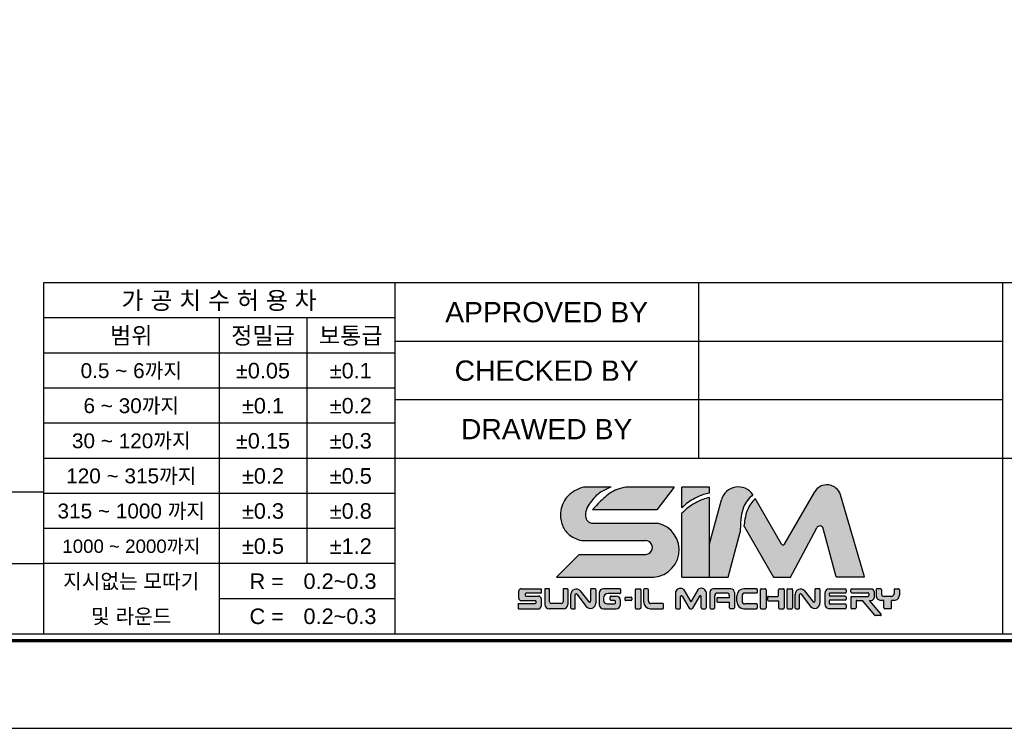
# Model space of a CAD drawing. Header units: millimetres. Extents: x 876 to 1770, y 469 to 1102.
# Tile 3 of 4: x 1352 to 1572, y 469 to 627. Entities that reach past the tile are written whole.
import ezdxf
from ezdxf.enums import TextEntityAlignment as Align

# ---------------------------------------------------------------- set-up
doc = ezdxf.new("R2010")
doc.units = ezdxf.units.MM
doc.layers.add('Z5', color=7, linetype='Continuous')
doc.layers.add('Z7', color=7, linetype='Continuous')
doc.styles.get("Standard").update_dxf_attribs({"font": 'arial.ttf'})

# ---------------------------------------------------------------- blocks, each defined once
blk = doc.blocks.new('란표제')
h = blk.add_hatch(color=150)
h.dxf.hatch_style = 1
edge = h.paths.add_edge_path()
edge.add_spline(control_points=[(207.254885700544, 16.33602195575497), (207.4122922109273, 16.47608683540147), (207.7174809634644, 16.74765264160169), (208.2523540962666, 17.06731062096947), (208.7774405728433, 17.32249890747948), (209.1543874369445, 17.38665720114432), (209.319017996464, 17.41467816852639)], knot_values=[0, 0, 0, 0, 0.6304310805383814, 1.222315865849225, 1.865724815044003, 2.364625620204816, 2.364625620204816, 2.364625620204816, 2.364625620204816], degree=3, periodic=0)
edge.add_line((209.319017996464, 17.41467816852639), (209.319017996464, 17.8749359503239))
edge.add_line((209.319017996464, 17.8749359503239), (207.254885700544, 17.8749359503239))
edge.add_line((207.254885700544, 17.8749359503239), (207.254885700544, 16.33602195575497))
edge = h.paths.add_edge_path()
edge.add_spline(control_points=[(209.319017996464, 17.09505608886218), (209.1507810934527, 17.05636180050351), (208.7718837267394, 16.96921585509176), (208.2430076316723, 16.7021166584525), (207.7228945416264, 16.35351243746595), (207.413543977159, 16.08416408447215), (207.254885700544, 15.9460219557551)], knot_values=[0, 0, 0, 0, 0.5164407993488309, 1.163110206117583, 1.761888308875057, 2.392319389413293, 2.392319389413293, 2.392319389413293, 2.392319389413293], degree=3, periodic=0)
edge.add_line((207.254885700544, 15.9460219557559), (207.254885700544, 11.2074160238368))
edge.add_line((207.254885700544, 11.2074160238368), (209.319017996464, 11.2074160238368))
edge.add_line((209.319017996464, 11.2074160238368), (209.319017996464, 17.09505608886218))
edge = h.paths.add_edge_path()
edge.add_line((205.4485281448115, 15.20675719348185), (200.5646388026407, 15.20675719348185))
edge.add_spline(control_points=[(200.5646388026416, 15.20675719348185), (200.4849448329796, 15.2311278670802), (200.2902893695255, 15.29065413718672), (200.0764048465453, 15.67955931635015), (200.1444277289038, 16.22277553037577), (200.5626230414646, 16.86702953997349), (201.1445093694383, 17.51252125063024), (201.753622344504, 17.7642963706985), (202.0212897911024, 17.8749359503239)], knot_values=[0, 0, 0, 0, 0.2433595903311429, 0.5944147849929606, 1.213183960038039, 1.789398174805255, 2.88702788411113, 3.747486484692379, 3.747486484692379, 3.747486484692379, 3.747486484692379], degree=3, periodic=0)
edge.add_line((202.021289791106, 17.87493595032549), (199.975920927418, 17.87493595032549))
edge.add_spline(control_points=[(199.975920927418, 17.87493595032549), (199.7520550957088, 17.7906646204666), (199.2509278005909, 17.60202188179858), (198.4944564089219, 16.96557093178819), (198.1991549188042, 15.94031959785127), (198.3773366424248, 14.94330619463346), (198.8409946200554, 14.33840604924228), (199.2605940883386, 14.13379854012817), (199.4124566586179, 14.059746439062)], knot_values=[0, 0, 0, 0, 0.550739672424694, 1.232839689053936, 2.19963066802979, 2.850121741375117, 3.513003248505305, 3.888995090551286, 3.888995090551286, 3.888995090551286, 3.888995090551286], degree=3, periodic=0)
edge.add_arc((200.0158996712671, 15.21120487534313), 1.299999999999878, 242.3423855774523, 270.0000000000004)
edge.add_line((200.0158996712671, 13.91120487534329), (204.5640160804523, 13.91120487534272))
edge.add_arc((204.5640160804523, 13.39961279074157), 0.5115920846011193, 270.18688939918, 90, ccw=False)
edge.add_line((204.565684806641, 12.88802342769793), (199.6526393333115, 12.88802342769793))
edge.add_line((199.6526393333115, 12.88802342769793), (197.9720319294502, 11.2074160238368))
edge.add_line((197.9720319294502, 11.2074160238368), (204.7937810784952, 11.2074160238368))
edge.add_arc((205.0304162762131, 13.2219417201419), 2.028376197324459, 263.3004820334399, 78.10426637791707)
edge = h.paths.add_edge_path(flags=17)
edge.add_spline(control_points=[(203.124493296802, 17.8749359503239), (202.8996633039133, 17.82721986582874), (202.2807588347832, 17.69586862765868), (201.4378743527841, 17.06335641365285), (200.9055243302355, 16.48007066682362), (200.6418784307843, 16.19119889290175)], knot_values=[0, 0, 0, 0, 0.6846043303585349, 1.884555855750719, 3.061918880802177, 3.061918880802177, 3.061918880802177, 3.061918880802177], degree=3, periodic=0)
edge.add_line((200.6418784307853, 16.19119889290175), (205.4077128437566, 16.19119889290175))
edge.add_line((205.4077128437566, 16.19119889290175), (206.7038211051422, 17.8749359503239))
edge.add_line((206.7038211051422, 17.8749359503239), (203.124493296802, 17.8749359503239))
h = blk.add_hatch(color=8)
h.dxf.hatch_style = 1
edge = h.paths.add_edge_path()
edge.add_spline(control_points=[(211.586712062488, 14.73767623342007), (211.5979655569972, 15.05995682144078), (211.6173841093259, 15.61607052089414), (211.7789107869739, 16.3460245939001), (212.0883945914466, 16.90037927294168), (212.3712800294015, 17.17334599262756), (212.5211611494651, 17.31797188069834)], knot_values=[0, 0, 0, 0, 0.7435831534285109, 1.283095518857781, 1.707763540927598, 2.186317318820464, 2.186317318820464, 2.186317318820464, 2.186317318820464], degree=3, periodic=0)
edge.add_arc((211.4478182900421, 16.58453128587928), 1.300000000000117, 34.34572044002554, 164.9999999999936)
edge.add_line((210.1921147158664, 16.92099604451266), (209.319017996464, 13.66255472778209))
edge.add_line((209.319017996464, 13.66255472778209), (209.319017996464, 11.2074160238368))
edge.add_line((209.319017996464, 11.2074160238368), (210.6863499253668, 11.2074160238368))
edge.add_line((210.6863499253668, 11.2074160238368), (211.5798839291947, 14.54213032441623))
edge.add_spline(control_points=[(211.5798839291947, 14.5421303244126), (211.5821599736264, 14.60731229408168), (211.5844360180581, 14.67249426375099), (211.586712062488, 14.73767623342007)], knot_values=[2.186317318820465, 2.186317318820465, 2.186317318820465, 2.186317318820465, 2.336708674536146, 2.336708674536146, 2.336708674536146, 2.336708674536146], degree=3, periodic=0)
edge = h.paths.add_edge_path()
edge.add_arc((217.4733307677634, 14.73094655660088), 0.2599999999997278, 14.999999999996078, 152.0936797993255, ccw=False)
edge.add_line((217.7244714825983, 14.79823950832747), (218.681274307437, 11.22740275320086))
edge.add_line((218.681274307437, 11.22740275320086), (220.7932630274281, 11.22740275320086))
edge.add_line((220.7932630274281, 11.22740275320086), (218.9990320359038, 17.29391512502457))
edge.add_arc((218.0017364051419, 16.99895508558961), 1.040000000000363, 16.47610349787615, 150.0000000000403)
edge.add_line((217.101069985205, 17.51895508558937), (214.8678378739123, 13.65088360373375))
edge.add_arc((214.7552545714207, 13.71588360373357), 0.1299999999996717, 210.0000000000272, 330.0000000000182, ccw=False)
edge.add_line((214.642671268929, 13.65088360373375), (212.6921295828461, 17.02932090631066))
edge.add_spline(control_points=[(212.6921295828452, 17.02932090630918), (212.5742457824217, 16.89979221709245), (212.3414632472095, 16.64401477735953), (212.065290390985, 16.12183659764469), (211.9274507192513, 15.54940397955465), (211.8798952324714, 15.13850761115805), (211.8598466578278, 14.96528077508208)], knot_values=[0, 0, 0, 0, 0.523800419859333, 1.034337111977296, 1.752334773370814, 2.275651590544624, 2.275651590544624, 2.275651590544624, 2.275651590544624], degree=3, periodic=0)
edge.add_arc((211.7973139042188, 14.85130860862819), 0.1300000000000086, 30.0000000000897, 61.24788174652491, ccw=False)
edge.add_line((211.9098972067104, 14.91630860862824), (214.0576988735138, 11.19620699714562))
edge.add_line((214.0576988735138, 11.19620699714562), (215.3070704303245, 11.1962069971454))
edge.add_line((215.3070704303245, 11.1962069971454), (217.243565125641, 14.85263365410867))
h = blk.add_hatch(color=150)
h.dxf.hatch_style = 1
h.paths.add_polyline_path([(196.8398843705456, 9.607704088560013, 0.4142135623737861), (196.644884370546, 9.80270408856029), (195.7199446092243, 9.80270408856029, -0.4142135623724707), (195.6549446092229, 9.867704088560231), (195.654944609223, 9.948566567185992, -0.4142135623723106), (195.7199446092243, 10.0135665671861), (196.8398843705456, 10.0135665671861), (196.8398843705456, 10.3463613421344), (195.3763517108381, 10.34636134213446, 0.4142135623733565), (195.1813517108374, 10.15136134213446), (195.1813517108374, 9.651637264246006, 0.4142135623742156), (195.3763517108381, 9.45663726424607), (196.4043549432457, 9.456637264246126, -0.4142135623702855), (196.4693549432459, 9.391637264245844), (196.4693549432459, 9.314484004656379, -0.4142135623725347), (196.4043549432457, 9.249484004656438), (195.1625882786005, 9.249484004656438), (195.1625882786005, 8.845717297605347), (196.644884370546, 8.845717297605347, 0.4142135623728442), (196.8398843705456, 9.04071729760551)])
h.paths.add_polyline_path([(204.2241152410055, 10.26798301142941, 0.4142135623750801), (204.1591152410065, 10.33298301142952), (203.8636730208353, 10.33298301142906, 0.4142135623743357), (203.7986730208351, 10.26798301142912), (203.7986730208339, 8.929340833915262, 0.4142135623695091), (203.8636730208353, 8.864340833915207), (204.1591152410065, 8.864340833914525, 0.4142135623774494), (204.2241152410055, 8.929340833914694)])
h.paths.add_polyline_path([(207.1653805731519, 9.763626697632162, -0.7673269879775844), (207.2866722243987, 9.796126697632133), (207.8058751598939, 8.896840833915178, 0.2679491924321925), (207.8621668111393, 8.864340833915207), (207.9913022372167, 8.864340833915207, 0.2679491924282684), (208.0475938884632, 8.896840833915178), (208.5667968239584, 9.796126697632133, -0.7673269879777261), (208.6880884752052, 9.763626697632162), (208.6880884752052, 8.929340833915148, 0.4142135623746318), (208.7530884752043, 8.864340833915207), (208.9903602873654, 8.864340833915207, 0.4142135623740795), (209.0553602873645, 8.929340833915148), (209.0553602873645, 10.10884705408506, 0.5572135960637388), (208.4489020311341, 10.2713470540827), (207.9267345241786, 9.366926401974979), (207.4045670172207, 10.27134705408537, 0.5198906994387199), (206.7981087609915, 10.10884705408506), (206.7981087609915, 8.929340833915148, 0.4142135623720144), (206.8631087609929, 8.864340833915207), (207.1003805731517, 8.864340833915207, 0.414213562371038), (207.1653805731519, 8.929340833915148)])
h = blk.add_hatch(color=251)
h.dxf.hatch_style = 1
h.paths.add_polyline_path([(203.5669230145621, 9.653807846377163, 0.4142135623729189), (203.5019230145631, 9.718807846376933), (203.0985386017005, 9.718807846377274, 0.4142135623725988), (203.0335386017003, 9.653807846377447), (203.0335386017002, 9.535083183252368, 0.4142135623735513), (203.0985386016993, 9.470083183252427), (203.5019230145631, 9.470083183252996, 0.4142135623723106), (203.5669230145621, 9.535083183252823)])
h.paths.add_polyline_path([(198.8155383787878, 9.170717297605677), (198.8155383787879, 10.28136134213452, 0.4142135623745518), (198.7505383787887, 10.34636134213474), (198.5312483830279, 10.34636134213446, 0.4142135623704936), (198.4662483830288, 10.28136134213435), (198.4662483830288, 9.374979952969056, -0.4142135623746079), (198.3362483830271, 9.244979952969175), (197.6035467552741, 9.244979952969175, -0.4142135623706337), (197.4735467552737, 9.374979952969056), (197.4735467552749, 10.28136134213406, 0.4142135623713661), (197.4085467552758, 10.34636134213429), (197.173220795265, 10.3463613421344, 0.4142135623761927), (197.1082207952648, 10.28136134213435), (197.1082207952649, 9.170717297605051, 0.4142135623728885), (197.4332207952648, 8.845717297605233), (198.490538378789, 8.845717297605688, 0.4142135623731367)])
h.paths.add_polyline_path([(200.8836941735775, 9.265258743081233), (200.8836941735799, 10.28136134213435, 0.4142135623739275), (200.8186941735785, 10.3463613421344), (200.5662103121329, 10.34636134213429, 0.4142135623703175), (200.5012103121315, 10.28136134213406), (200.5012103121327, 9.419089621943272, -0.7053166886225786), (200.385850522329, 9.377993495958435), (199.7365529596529, 10.17365216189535, 0.7053166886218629), (199.0443942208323, 9.927075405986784), (199.0443942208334, 8.91071729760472, 0.4142135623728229), (199.1093942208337, 8.845717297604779), (199.3056264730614, 8.84571729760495, 0.4142135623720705), (199.3706264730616, 8.910717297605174), (199.3706264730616, 9.904828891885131, -0.7182104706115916), (199.4873633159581, 9.944177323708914), (200.1832731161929, 9.02916815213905, 0.7182104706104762)])
h.paths.add_polyline_path([(202.7217367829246, 9.170717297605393), (202.7217367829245, 9.475145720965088, 0.414213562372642), (202.3967367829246, 9.80014572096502), (202.0179389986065, 9.800145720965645, 0.414213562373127), (201.9529389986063, 9.735145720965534), (201.9529389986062, 9.538394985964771, 0.4142135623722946), (202.0179389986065, 9.47339498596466), (202.273324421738, 9.473394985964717, -0.4142135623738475), (202.3383244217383, 9.40839498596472), (202.3383244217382, 9.281672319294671, -0.414213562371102), (202.273324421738, 9.21667231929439), (201.7241999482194, 9.21667231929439, -0.4142135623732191), (201.4641999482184, 9.476672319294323), (201.4641999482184, 9.652153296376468, -0.4142135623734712), (201.7891999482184, 9.977153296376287), (202.6567367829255, 9.97715329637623, 0.4142135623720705), (202.7217367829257, 10.04215329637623), (202.7217367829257, 10.2813613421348, 0.4142135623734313), (202.6567367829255, 10.3463613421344), (201.4565649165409, 10.3463613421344, 0.4142135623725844), (201.1315649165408, 10.02136134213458), (201.1315649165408, 9.170717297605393, 0.4142135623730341), (201.4565649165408, 8.845717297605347), (202.3967367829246, 8.845717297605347, 0.4142135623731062)])
h.paths.add_polyline_path([(205.9125890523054, 9.174990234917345, 0.4142135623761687), (205.8475890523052, 9.23999023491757), (204.9759224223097, 9.23999023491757, -0.4142135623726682), (204.7809224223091, 9.434990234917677), (204.7809224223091, 10.26798301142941, 0.4142135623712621), (204.7159224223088, 10.33298301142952), (204.4844112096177, 10.33298301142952, 0.4142135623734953), (204.4194112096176, 10.26798301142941), (204.4194112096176, 9.38434083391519, 0.4142135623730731), (204.9394112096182, 8.864340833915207), (205.8475890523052, 8.864340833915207, 0.4142135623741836), (205.9125890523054, 8.929340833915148)])
h.paths.add_polyline_path([(209.694731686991, 9.823725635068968, -0.4142135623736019), (209.8897316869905, 10.01872563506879), (210.5938065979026, 10.0187256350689, -0.4142135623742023), (210.7888065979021, 9.823725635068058), (210.7888065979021, 9.69676070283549), (209.9214226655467, 9.696760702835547, 0.4142135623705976), (209.8564226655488, 9.631760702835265), (209.8564226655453, 9.40577132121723, 0.41421356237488), (209.9214226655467, 9.340771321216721), (210.7888065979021, 9.34077132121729), (210.7888065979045, 8.929340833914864, 0.4142135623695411), (210.8538065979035, 8.864340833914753), (211.0838216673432, 8.86434083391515, 0.4142135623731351), (211.1488216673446, 8.929340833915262), (211.1488216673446, 10.07298301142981, 0.4142135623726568), (210.8888216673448, 10.33298301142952), (209.5973415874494, 10.33298301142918, 0.4142135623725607), (209.337341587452, 10.07298301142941), (209.337341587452, 8.929340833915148, 0.4142135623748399), (209.4023415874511, 8.864340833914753), (209.6297316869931, 8.864340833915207, 0.4142135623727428), (209.694731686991, 8.929340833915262)])
h.paths.add_polyline_path([(212.8488973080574, 9.150598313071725, 0.4142135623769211), (212.7838973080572, 9.21559831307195), (211.9150975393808, 9.215598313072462, -0.4142135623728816), (211.7200975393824, 9.410598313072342), (211.7200975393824, 9.825681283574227, -0.4142135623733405), (211.9150975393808, 10.02068128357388), (212.7838973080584, 10.02068128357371, 0.4142135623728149), (212.8488973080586, 10.08568128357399), (212.8488973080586, 10.26798301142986, 0.4142135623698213), (212.7838973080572, 10.33298301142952), (211.8480273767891, 10.33298301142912, 0.414213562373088), (211.3280273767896, 9.812983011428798), (211.3280273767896, 9.384340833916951, 0.4142135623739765), (211.8480273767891, 8.864340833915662), (212.7838973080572, 8.864340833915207, 0.4142135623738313), (212.8488973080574, 8.929340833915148)])
h.paths.add_polyline_path([(213.492579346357, 10.26798301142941, 0.41421356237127), (213.4275793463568, 10.33298301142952), (213.1321371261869, 10.33298301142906, 0.414213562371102), (213.0671371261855, 10.26798301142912), (213.0671371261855, 8.929340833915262, 0.4142135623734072), (213.1321371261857, 8.864340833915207), (213.4275793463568, 8.864340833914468, 0.4142135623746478), (213.492579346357, 8.929340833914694)])
h.paths.add_polyline_path([(214.8456035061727, 10.26798301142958, 0.4142135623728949), (214.7806035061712, 10.33298301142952), (214.4851612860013, 10.33298301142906, 0.4142135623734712), (214.4201612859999, 10.26798301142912), (214.4201612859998, 9.839948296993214, -0.4142135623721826), (214.3551612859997, 9.774948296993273), (213.676330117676, 9.774948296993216, 0.4142135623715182), (213.6113301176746, 9.709948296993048), (213.6113301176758, 9.520356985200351, 0.4142135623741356), (213.676330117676, 9.455356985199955), (214.3551612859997, 9.45535698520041, -0.4142135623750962), (214.4201612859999, 9.390356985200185), (214.4201612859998, 8.929340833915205, 0.4142135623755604), (214.4851612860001, 8.864340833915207), (214.7806035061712, 8.864340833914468, 0.414213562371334), (214.8456035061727, 8.929340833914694)])
h.paths.add_polyline_path([(215.4624624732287, 10.26798301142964, 0.4142135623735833), (215.3974624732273, 10.33298301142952), (215.1020202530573, 10.33298301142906, 0.414213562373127), (215.0370202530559, 10.26798301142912), (215.0370202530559, 8.929340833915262, 0.4142135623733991), (215.1020202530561, 8.864340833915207), (215.3974624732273, 8.864340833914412, 0.4142135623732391), (215.4624624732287, 8.929340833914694)])
h.paths.add_polyline_path([(216.339469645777, 10.17365216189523, 0.7053166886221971), (215.6473109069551, 9.927075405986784), (215.6473109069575, 8.91071729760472, 0.4142135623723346), (215.7123109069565, 8.845717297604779), (215.9085431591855, 8.84571729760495, 0.4142135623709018), (215.9735431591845, 8.910717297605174), (215.9735431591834, 9.904828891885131, -0.7182104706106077), (216.0902800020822, 9.944177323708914), (216.7861898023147, 9.02916815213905, 0.7182104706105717), (217.4866108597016, 9.265258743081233), (217.4866108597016, 10.28136134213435, 0.4142135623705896), (217.4216108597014, 10.3463613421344), (217.1691269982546, 10.34636134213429, 0.4142135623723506), (217.1041269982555, 10.28136134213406), (217.1041269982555, 9.419089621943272, -0.7053166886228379), (216.9887672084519, 9.377993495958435)])
h.paths.add_polyline_path([(219.420415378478, 10.26798301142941, 0.4142135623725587), (219.3554153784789, 10.33298301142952), (218.1709172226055, 10.33298301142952, 0.4142135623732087), (217.8459172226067, 10.00798301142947), (217.8459172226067, 9.189340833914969, 0.4142135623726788), (218.1709172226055, 8.864340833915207), (219.3554153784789, 8.864340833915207, 0.4142135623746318), (219.420415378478, 8.929340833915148), (219.420415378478, 9.143462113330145, 0.4142135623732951), (219.3554153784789, 9.208462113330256), (218.2404718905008, 9.208462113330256, -0.4142135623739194), (218.1754718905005, 9.273462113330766), (218.1754718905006, 9.438182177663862, -0.4142135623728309), (218.240471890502, 9.503182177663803), (219.3554153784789, 9.50318217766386, 0.414213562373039), (219.420415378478, 9.568182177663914), (219.420415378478, 9.728365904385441, 0.4142135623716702), (219.3554153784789, 9.793365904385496), (218.240471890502, 9.793365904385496, -0.4142135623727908), (218.1754718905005, 9.858365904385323), (218.1754718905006, 9.955071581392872, -0.4142135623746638), (218.2404718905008, 10.02007158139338), (219.3554153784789, 10.02007158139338, 0.4142135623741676), (219.420415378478, 10.08507158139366)])
h.paths.add_polyline_path([(221.4898233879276, 10.13798301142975, 0.4142135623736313), (221.2948233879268, 10.3329830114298), (219.8352710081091, 10.33298301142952, 0.4142135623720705), (219.7702710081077, 10.26798301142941), (219.7702710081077, 10.10677544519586, 0.414213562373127), (219.8352710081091, 10.04177544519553), (221.0336939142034, 10.0417754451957, -0.4142135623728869), (221.0986939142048, 9.976775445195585), (221.0986939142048, 9.837352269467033, -0.4142135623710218), (221.0336939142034, 9.772352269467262), (219.8352710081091, 9.772352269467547, 0.4142135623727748), (219.7702710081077, 9.707352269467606), (219.7702710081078, 8.929340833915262, 0.4142135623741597), (219.8352710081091, 8.864340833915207), (220.0926108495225, 8.864340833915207, 0.4142135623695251), (220.1576108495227, 8.929340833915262), (220.1576108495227, 9.414242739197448, -0.4142135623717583), (220.2226108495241, 9.479242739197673), (220.6306965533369, 9.479242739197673), (221.5531320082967, 8.379926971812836, 0.2216946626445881), (221.6029248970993, 8.356708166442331), (221.9552971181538, 8.35670816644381, 0.637070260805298), (222.0050900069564, 8.46348936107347), (221.1527717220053, 9.479242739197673), (221.2948233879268, 9.479242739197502, 0.414213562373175), (221.4898233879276, 9.674242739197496)])
h.paths.add_polyline_path([(223.366210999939, 9.869242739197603), (223.366210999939, 10.26798301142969, 0.4142135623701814), (223.3012109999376, 10.33298301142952), (223.0343925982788, 10.33298301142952, 0.4142135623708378), (222.9693925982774, 10.26798301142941), (222.9693925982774, 9.96735226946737, -0.4142135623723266), (222.7743925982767, 9.772352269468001), (222.2290342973, 9.772352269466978, -0.4142135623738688), (222.034034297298, 9.967352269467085), (222.034034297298, 10.26798301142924, 0.4142135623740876), (221.969034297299, 10.33298301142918), (221.7022158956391, 10.33298301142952, 0.4142135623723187), (221.63721589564, 10.26798301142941), (221.63721589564, 9.869242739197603, 0.4142135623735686), (222.0272158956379, 9.479242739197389), (222.9762109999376, 9.479242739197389, 0.4142135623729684)])
h.paths.add_polyline_path([(222.7748939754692, 9.479242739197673), (222.2133923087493, 9.479242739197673), (222.2133923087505, 8.929340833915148, 0.4142135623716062), (222.2783923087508, 8.864340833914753), (222.7098939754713, 8.864340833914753, 0.4142135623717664), (222.7748939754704, 8.929340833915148)])
for p, q in [((202.0212897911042, 17.87493595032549), (199.975920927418, 17.87493595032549)), ((206.7038211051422, 17.8749359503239), (203.124493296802, 17.8749359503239)), ((206.7038211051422, 17.8749359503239), (205.4077128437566, 16.19119889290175)), ((209.319017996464, 17.8749359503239), (207.254885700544, 17.8749359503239)), ((207.254885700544, 16.33602195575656), (207.254885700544, 17.8749359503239)), ((209.319017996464, 17.41467816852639), (209.319017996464, 17.8749359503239)), ((214.8678378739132, 13.65088360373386), (217.101069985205, 17.51895508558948)), ((209.319017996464, 11.2074160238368), (209.319017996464, 17.09505608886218)), ((209.319017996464, 13.66255472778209), (210.1921147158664, 16.92099604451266)), ((214.6426712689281, 13.65088360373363), (212.692129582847, 17.02932090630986)), ((220.7932630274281, 11.22740275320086), (218.9990320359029, 17.29391512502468)), ((205.4077128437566, 16.19119889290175), (200.6418784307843, 16.19119889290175)), ((207.254885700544, 11.2074160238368), (207.254885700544, 15.94602195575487)), ((200.5646388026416, 15.20675719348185), (205.4485281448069, 15.20675719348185)), ((211.9098972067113, 14.91630860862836), (214.0576988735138, 11.19620699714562)), ((215.2814177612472, 11.14777045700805), (217.2435651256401, 14.8526336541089)), ((218.681274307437, 11.22740275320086), (217.7244714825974, 14.79823950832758)), ((200.0158996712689, 13.91120487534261), (204.5640160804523, 13.91120487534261)), ((210.6863499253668, 11.2074160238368), (211.5798839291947, 14.54213032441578)), ((199.6526393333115, 12.88802342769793), (197.9720319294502, 11.20741602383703)), ((199.6526393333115, 12.88802342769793), (204.5623473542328, 12.88802342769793)), ((197.9720319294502, 11.2074160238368), (204.7937810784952, 11.2074160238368)), ((207.254885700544, 11.2074160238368), (209.319017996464, 11.2074160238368)), ((209.319017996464, 11.2074160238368), (210.6863499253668, 11.2074160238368)), ((214.0576988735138, 11.19620699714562), (215.2814177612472, 11.1962069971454)), ((218.681274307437, 11.22740275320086), (220.7932630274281, 11.22740275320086)), ((195.3763517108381, 10.3463613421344), (196.8398843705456, 10.3463613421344)), ((196.8398843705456, 10.32175464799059), (196.8398843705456, 10.0135665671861)), ((197.1082207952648, 10.28136134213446), (197.1082207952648, 9.170717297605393)), ((197.4085467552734, 10.3463613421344), (197.173220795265, 10.3463613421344)), ((197.4735467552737, 9.37497995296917), (197.4735467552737, 10.28136134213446)), ((198.4662483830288, 10.28136134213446), (198.4662483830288, 9.37497995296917)), ((198.7505383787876, 10.3463613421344), (198.5312483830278, 10.3463613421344)), ((198.8155383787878, 10.28136134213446), (198.8155383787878, 9.170717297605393)), ((200.5012103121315, 10.28136134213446), (200.5012103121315, 9.419089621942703)), ((200.8186941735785, 10.3463613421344), (200.5662103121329, 10.3463613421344)), ((200.8836941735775, 10.28136134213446), (200.8836941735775, 9.265258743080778)), ((202.6567367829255, 10.3463613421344), (201.4565649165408, 10.3463613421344)), ((202.7217367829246, 10.28136134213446), (202.7217367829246, 10.04215329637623)), ((202.7217367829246, 10.28136134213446), (202.7217367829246, 10.04215329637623)), ((203.7986730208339, 10.26798301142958), (203.7986730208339, 8.929340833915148)), ((203.8636730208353, 10.33298301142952), (204.1591152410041, 10.33298301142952)), ((204.2241152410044, 10.26798301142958), (204.2241152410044, 8.929340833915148)), ((204.4194112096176, 10.26798301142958), (204.4194112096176, 9.38434083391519)), ((204.7159224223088, 10.33298301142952), (204.4844112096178, 10.33298301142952)), ((204.7809224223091, 9.434990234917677), (204.7809224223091, 10.26798301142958)), ((207.4045670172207, 10.27134705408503), (207.9267345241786, 9.366926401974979)), ((208.4489020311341, 10.27134705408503), (207.9267345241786, 9.366926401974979)), ((210.8888216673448, 10.33298301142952), (209.5973415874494, 10.33298301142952)), ((212.7838973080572, 10.33298301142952), (211.8480273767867, 10.33298301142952)), ((212.8488973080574, 10.08568128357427), (212.8488973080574, 10.26798301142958)), ((213.0671371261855, 10.26798301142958), (213.0671371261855, 8.929340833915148)), ((213.1321371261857, 10.33298301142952), (213.4275793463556, 10.33298301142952)), ((213.492579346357, 10.26798301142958), (213.492579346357, 8.929340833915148)), ((214.4201612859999, 9.839948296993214), (214.4201612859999, 10.26798301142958)), ((214.4851612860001, 10.33298301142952), (214.7806035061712, 10.33298301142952)), ((214.8456035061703, 10.26798301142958), (214.8456035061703, 8.929340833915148)), ((215.0370202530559, 10.26798301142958), (215.0370202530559, 8.929340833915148)), ((215.1020202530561, 10.33298301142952), (215.3974624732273, 10.33298301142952)), ((215.4624624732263, 10.26798301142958), (215.4624624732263, 8.929340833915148)), ((217.1041269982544, 10.28136134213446), (217.1041269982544, 9.419089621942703)), ((217.4216108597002, 10.3463613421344), (217.1691269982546, 10.3463613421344)), ((217.4866108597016, 10.28136134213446), (217.4866108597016, 9.265258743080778)), ((218.1709172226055, 10.33298301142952), (219.3554153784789, 10.33298301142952)), ((219.420415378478, 10.26798301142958), (219.420415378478, 10.08507158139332)), ((219.7702710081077, 10.10677544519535), (219.7702710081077, 10.26798301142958)), ((219.835271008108, 10.33298301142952), (221.2948233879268, 10.33298301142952)), ((221.63721589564, 10.26798301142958), (221.63721589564, 9.869242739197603)), ((221.969034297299, 10.33298301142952), (221.7022158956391, 10.33298301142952)), ((222.034034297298, 10.26798301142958), (222.034034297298, 9.967352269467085)), ((222.9693925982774, 10.26798301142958), (222.9693925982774, 9.967352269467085)), ((223.0343925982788, 10.33298301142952), (223.3012109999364, 10.33298301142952)), ((223.3662109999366, 10.26798301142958), (223.3662109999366, 9.869242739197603)), ((195.1813517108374, 9.651637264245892), (195.1813517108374, 10.15136134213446)), ((195.6549446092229, 9.948566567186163), (195.6549446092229, 9.867704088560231)), ((196.8398843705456, 10.0135665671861), (195.7199446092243, 10.0135665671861)), ((195.7199446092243, 9.80270408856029), (196.644884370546, 9.80270408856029)), ((196.8398843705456, 9.607704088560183), (196.8398843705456, 9.04071729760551)), ((199.0443942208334, 8.910717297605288), (199.0443942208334, 9.92707540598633)), ((199.3706264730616, 8.910717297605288), (199.3706264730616, 9.904828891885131)), ((199.4873633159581, 9.944177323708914), (200.1832731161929, 9.029168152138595)), ((199.7365529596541, 10.17365216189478), (200.3858505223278, 9.377993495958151)), ((201.1315649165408, 10.02136134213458), (201.1315649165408, 9.170717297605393)), ((201.4641999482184, 9.652153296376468), (201.4641999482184, 9.476672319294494)), ((202.6567367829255, 9.977153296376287), (201.7891999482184, 9.977153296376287)), ((201.9529389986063, 9.538394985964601), (201.9529389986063, 9.735145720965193)), ((202.0179389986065, 9.800145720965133), (202.3967367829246, 9.800145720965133)), ((203.0335386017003, 9.653807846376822), (203.0335386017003, 9.535083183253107)), ((203.0985386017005, 9.718807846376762), (203.5019230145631, 9.718807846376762)), ((203.5669230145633, 9.653807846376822), (203.5669230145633, 9.535083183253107)), ((206.7981087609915, 10.10884705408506), (206.7981087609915, 8.929340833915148)), ((207.1653805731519, 8.929340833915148), (207.1653805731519, 9.763626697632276)), ((207.2866722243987, 9.796126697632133), (207.8058751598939, 8.896840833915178)), ((208.5667968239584, 9.796126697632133), (208.0475938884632, 8.896840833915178)), ((208.6880884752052, 8.929340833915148), (208.6880884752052, 9.763626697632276)), ((209.0553602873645, 10.10884705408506), (209.0553602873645, 8.929340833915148)), ((209.3373415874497, 10.07298301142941), (209.3373415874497, 8.929340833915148)), ((209.694731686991, 8.929340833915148), (209.694731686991, 9.823725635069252)), ((209.8564226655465, 9.63176070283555), (209.8564226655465, 9.40577132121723)), ((210.5938065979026, 10.01872563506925), (209.8897316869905, 10.01872563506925)), ((209.9214226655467, 9.69676070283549), (210.7888065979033, 9.69676070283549)), ((210.7888065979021, 9.69676070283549), (210.7888065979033, 9.823725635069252)), ((211.1488216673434, 10.07298301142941), (211.1488216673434, 8.929340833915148)), ((211.3280273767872, 9.38434083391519), (211.3280273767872, 9.812983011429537)), ((211.7200975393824, 9.82568128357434), (211.7200975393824, 9.410598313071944)), ((212.7838973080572, 10.02068128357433), (211.9150975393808, 10.02068128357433)), ((213.6113301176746, 9.709948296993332), (213.6113301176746, 9.520356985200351)), ((213.676330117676, 9.774948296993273), (214.3551612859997, 9.774948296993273)), ((215.6473109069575, 8.910717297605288), (215.6473109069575, 9.92707540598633)), ((215.9735431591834, 8.910717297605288), (215.9735431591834, 9.904828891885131)), ((216.0902800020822, 9.944177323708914), (216.7861898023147, 9.029168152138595)), ((216.339469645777, 10.17365216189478), (216.9887672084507, 9.377993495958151)), ((217.8459172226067, 10.00798301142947), (217.8459172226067, 9.189340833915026)), ((218.1754718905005, 9.955071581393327), (218.1754718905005, 9.858365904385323)), ((219.3554153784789, 10.02007158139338), (218.2404718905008, 10.02007158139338)), ((219.3554153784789, 9.793365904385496), (218.240471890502, 9.793365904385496)), ((219.3554153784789, 9.503182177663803), (218.240471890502, 9.503182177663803)), ((219.420415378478, 9.728365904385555), (219.420415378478, 9.568182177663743)), ((219.7702710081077, 9.707352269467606), (219.7702710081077, 8.929340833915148)), ((219.835271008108, 10.04177544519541), (221.0336939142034, 10.04177544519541)), ((219.835271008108, 9.772352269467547), (221.0336939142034, 9.772352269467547)), ((220.2226108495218, 9.479242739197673), (220.6306965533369, 9.479242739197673)), ((221.5531320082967, 8.379926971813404), (220.6306965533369, 9.479242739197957)), ((221.0986939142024, 9.976775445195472), (221.0986939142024, 9.837352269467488)), ((221.1527717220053, 9.479242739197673), (221.2948233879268, 9.479242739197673)), ((222.0050900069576, 8.463489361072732), (221.1527717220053, 9.479242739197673)), ((221.4898233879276, 10.13798301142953), (221.4898233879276, 9.67424273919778)), ((222.2133923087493, 9.479242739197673), (222.0272158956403, 9.479242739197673)), ((222.2133923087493, 8.929340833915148), (222.2133923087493, 9.479242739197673)), ((222.7743925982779, 9.772352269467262), (222.2290342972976, 9.772352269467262)), ((222.9762109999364, 9.479242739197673), (222.7748939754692, 9.479242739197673)), ((222.7748939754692, 8.929340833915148), (222.7748939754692, 9.479242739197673)), ((195.1625882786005, 8.845717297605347), (195.1625882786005, 9.249484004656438)), ((195.1625882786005, 9.249484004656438), (196.4043549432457, 9.249484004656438)), ((195.1625882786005, 8.845717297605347), (196.644884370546, 8.845717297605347)), ((196.4043549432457, 9.45663726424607), (195.3763517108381, 9.45663726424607)), ((196.4693549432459, 9.314484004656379), (196.4693549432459, 9.391637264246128)), ((198.490538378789, 8.845717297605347), (197.4332207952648, 8.845717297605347)), ((198.3362483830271, 9.244979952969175), (197.6035467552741, 9.244979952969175)), ((199.1093942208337, 8.845717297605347), (199.3056264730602, 8.845717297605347)), ((201.4565649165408, 8.845717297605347), (202.3967367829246, 8.845717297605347)), ((201.7241999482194, 9.21667231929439), (202.273324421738, 9.21667231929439)), ((202.273324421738, 9.47339498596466), (202.0179389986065, 9.47339498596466)), ((202.3383244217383, 9.28167231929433), (202.3383244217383, 9.40839498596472)), ((202.7217367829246, 9.170717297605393), (202.7217367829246, 9.475145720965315)), ((203.5019230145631, 9.470083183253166), (203.0985386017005, 9.470083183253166)), ((203.8636730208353, 8.864340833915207), (204.1591152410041, 8.864340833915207)), ((204.9394112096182, 8.864340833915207), (205.8475890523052, 8.864340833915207)), ((205.8475890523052, 9.23999023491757), (204.9759224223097, 9.23999023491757)), ((205.9125890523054, 8.929340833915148), (205.9125890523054, 9.17499023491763)), ((206.8631087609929, 8.864340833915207), (207.1003805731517, 8.864340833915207)), ((207.8621668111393, 8.864340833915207), (207.9913022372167, 8.864340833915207)), ((208.7530884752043, 8.864340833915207), (208.9903602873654, 8.864340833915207)), ((209.4023415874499, 8.864340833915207), (209.6297316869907, 8.864340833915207)), ((209.9214226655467, 9.34077132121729), (210.7888065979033, 9.34077132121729)), ((210.7888065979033, 8.929340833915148), (210.7888065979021, 9.34077132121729)), ((211.0838216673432, 8.864340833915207), (210.8538065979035, 8.864340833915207)), ((211.8480273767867, 8.864340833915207), (212.783897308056, 8.864340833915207)), ((212.783897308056, 9.21559831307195), (211.9150975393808, 9.21559831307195)), ((212.8488973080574, 8.929340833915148), (212.8488973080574, 9.15059831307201)), ((213.1321371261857, 8.864340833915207), (213.4275793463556, 8.864340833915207)), ((213.676330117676, 9.45535698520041), (214.3551612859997, 9.45535698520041)), ((214.4201612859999, 9.39035698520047), (214.4201612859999, 8.929340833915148)), ((214.4851612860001, 8.864340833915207), (214.7806035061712, 8.864340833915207)), ((215.1020202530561, 8.864340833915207), (215.3974624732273, 8.864340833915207)), ((215.7123109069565, 8.845717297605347), (215.9085431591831, 8.845717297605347)), ((219.3554153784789, 8.864340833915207), (218.1709172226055, 8.864340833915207)), ((218.1754718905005, 9.438182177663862), (218.1754718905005, 9.273462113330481)), ((219.3554153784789, 9.208462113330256), (218.2404718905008, 9.208462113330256)), ((219.420415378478, 9.143462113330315), (219.420415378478, 8.929340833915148)), ((220.0926108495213, 8.864340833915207), (219.835271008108, 8.864340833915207)), ((220.1576108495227, 9.414242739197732), (220.1576108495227, 8.929340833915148)), ((222.709893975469, 8.864340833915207), (222.2783923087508, 8.864340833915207)), ((221.9552971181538, 8.356708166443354), (221.6029248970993, 8.356708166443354))]:
    blk.add_line(p, q)
for centre, radius, start, end in [((211.4478182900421, 16.58453128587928), 1.3, 34.3457204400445, 165.0000000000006), ((218.0017364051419, 16.99895508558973), 1.04, 16.47610349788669, 149.9999999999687), ((205.0304162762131, 13.2219417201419), 2.028376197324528, 263.3004820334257, 78.10426637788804), ((211.7973139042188, 14.8513086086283), 0.13, 30.00000000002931, 61.24788175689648), ((217.4733307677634, 14.73094655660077), 0.26, 14.99999999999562, 152.0936797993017), ((200.0158996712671, 15.21120487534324), 1.3, 242.342385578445, 270), ((204.5640160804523, 13.39961279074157), 0.5115920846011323, 269.813110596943, 90), ((214.7552545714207, 13.71588360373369), 0.13, 210.0000000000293, 329.9999999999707), ((195.3763517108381, 10.15136134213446), 0.195, 90, 180), ((197.173220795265, 10.28136134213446), 0.065, 90, 180), ((197.4085467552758, 10.28136134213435), 0.065, 0, 90.00000000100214), ((198.5312483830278, 10.28136134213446), 0.065, 90, 180), ((198.7505383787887, 10.2813613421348), 0.065, 0, 90.00000000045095), ((199.4343942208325, 9.927075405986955), 0.39, 39.21617813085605, 180), ((200.5662103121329, 10.28136134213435), 0.065, 90.00000000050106, 180), ((200.8186941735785, 10.28136134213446), 0.065, 0, 90.00000000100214), ((201.4565649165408, 10.02136134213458), 0.325, 90, 180), ((202.6567367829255, 10.28136134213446), 0.065, 0, 90.00000000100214), ((203.8636730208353, 10.26798301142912), 0.065, 90.00000000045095, 180), ((204.1591152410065, 10.26798301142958), 0.065, 0, 90.00000000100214), ((204.4844112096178, 10.26798301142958), 0.065, 90, 180), ((204.7159224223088, 10.26798301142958), 0.065, 0, 90), ((207.1583587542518, 9.977292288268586), 0.3835188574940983, 50.0609962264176, 159.9390037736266), ((208.7018605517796, 10.0024845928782), 0.3691544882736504, 16.74570727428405, 133.254292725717), ((209.5973415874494, 10.0729830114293), 0.26, 90.00000000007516, 180), ((210.8888216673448, 10.07298301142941), 0.26, 0, 90.00000000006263), ((211.8480273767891, 9.812983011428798), 0.52, 90.00000000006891, 180), ((212.7838973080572, 10.26798301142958), 0.065, 0, 90.00000000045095), ((213.1321371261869, 10.26798301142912), 0.065, 90.00000000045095, 180), ((213.4275793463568, 10.26798301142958), 0.065, 0, 90.00000000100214), ((214.4851612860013, 10.26798301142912), 0.065, 90.00000000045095, 180), ((214.7806035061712, 10.26798301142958), 0.065, 0, 90.00000000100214), ((215.1020202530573, 10.26798301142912), 0.065, 90.00000000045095, 180), ((215.3974624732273, 10.26798301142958), 0.065, 0, 90.00000000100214), ((216.0373109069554, 9.927075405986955), 0.39, 39.21617813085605, 180), ((217.1691269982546, 10.28136134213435), 0.065, 90.00000000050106, 180), ((217.4216108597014, 10.28136134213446), 0.065, 0, 90.00000000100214), ((218.1709172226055, 10.00798301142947), 0.325, 90, 180), ((219.3554153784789, 10.26798301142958), 0.065, 0, 90), ((219.8352710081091, 10.26798301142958), 0.065, 90.00000000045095, 180), ((221.2948233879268, 10.1379830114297), 0.195, 0, 90), ((221.7022158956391, 10.26798301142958), 0.065, 90, 180), ((221.969034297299, 10.26798301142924), 0.065, 0, 90.00000000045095), ((223.0343925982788, 10.26798301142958), 0.065, 90.00000000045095, 180), ((223.3012109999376, 10.26798301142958), 0.065, 0, 90.00000000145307), ((195.3763517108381, 9.651637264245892), 0.195, 180, 270), ((195.7199446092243, 9.948566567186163), 0.065, 90, 180), ((195.7199446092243, 9.867704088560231), 0.065, 180, 270), ((196.644884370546, 9.607704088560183), 0.195, 0, 90), ((199.4356264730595, 9.904828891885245), 0.065, 37.25478689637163, 180), ((201.7891999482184, 9.652153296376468), 0.325, 90, 180), ((201.7241999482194, 9.476672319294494), 0.26, 180, 270), ((202.0179389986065, 9.735145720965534), 0.065, 90, 180), ((202.0179389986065, 9.538394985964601), 0.065, 180, 270), ((202.3967367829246, 9.475145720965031), 0.325, 0, 90), ((202.6567367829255, 10.04215329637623), 0.065, 269.9999999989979, 0), ((203.0985386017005, 9.653807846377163), 0.065, 90, 180), ((203.0985386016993, 9.535083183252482), 0.065, 180, 270.000000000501), ((203.5019230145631, 9.653807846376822), 0.065, 0, 90), ((203.5019230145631, 9.535083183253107), 0.065, 270, 0), ((207.2303805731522, 9.763626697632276), 0.065, 30.00000000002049, 180), ((208.6230884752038, 9.763626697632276), 0.065, 0, 149.9999999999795), ((209.8897316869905, 9.823725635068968), 0.195, 90, 180), ((209.9214226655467, 9.63176070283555), 0.065, 90.00000000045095, 180), ((210.5938065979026, 9.823725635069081), 0.195, 0, 89.99999999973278), ((211.9150975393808, 9.825681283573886), 0.195, 90, 180), ((212.7838973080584, 10.08568128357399), 0.065, 269.9999999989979, 0), ((213.676330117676, 9.709948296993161), 0.065, 90, 180), ((213.676330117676, 9.520356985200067), 0.065, 180, 269.9999999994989), ((214.3551612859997, 9.839948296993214), 0.065, 270, 0), ((216.0385431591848, 9.904828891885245), 0.065, 37.25478689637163, 180), ((218.2404718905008, 9.95507158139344), 0.065, 90, 180), ((218.240471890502, 9.858365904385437), 0.065, 180, 270), ((218.240471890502, 9.438182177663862), 0.065, 90, 180), ((219.3554153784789, 10.08507158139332), 0.065, 270, 0), ((219.3554153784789, 9.728365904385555), 0.065, 0, 90), ((219.3554153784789, 9.568182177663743), 0.065, 270, 0), ((219.8352710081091, 10.10677544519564), 0.065, 180, 269.9999999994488), ((219.8352710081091, 9.707352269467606), 0.065, 90.00000000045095, 180), ((220.2226108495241, 9.414242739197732), 0.065, 90.00000000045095, 180), ((221.0336939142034, 9.976775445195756), 0.065, 0, 90.00000000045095), ((221.0336939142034, 9.837352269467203), 0.065, 269.9999999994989, 0), ((221.2948233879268, 9.674242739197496), 0.195, 270, 0), ((222.0272158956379, 9.869242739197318), 0.39, 180, 270.0000000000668), ((222.2290342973, 9.967352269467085), 0.195, 180, 269.9999999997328), ((222.7743925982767, 9.967352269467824), 0.195, 270.0000000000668, 0), ((222.9762109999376, 9.869242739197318), 0.39, 269.999999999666, 0), ((196.4043549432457, 9.391637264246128), 0.065, 0, 90), ((196.4043549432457, 9.314484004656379), 0.065, 270, 0), ((196.644884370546, 9.04071729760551), 0.195, 270, 0), ((197.4332207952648, 9.170717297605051), 0.325, 180, 269.9999999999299), ((197.6035467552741, 9.37497995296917), 0.13, 180, 270), ((198.3362483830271, 9.37497995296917), 0.13, 270, 0), ((198.490538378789, 9.170717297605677), 0.325, 270.0000000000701, 0), ((199.1093942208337, 8.91071729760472), 0.065, 180, 270), ((199.3056264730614, 8.910717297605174), 0.065, 269.9999999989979, 0), ((200.4936941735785, 9.265258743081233), 0.39, 217.2547868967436, 0), ((200.4362103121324, 9.419089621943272), 0.065, 219.2161781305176, 0), ((201.4565649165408, 9.170717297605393), 0.325, 180, 269.9999999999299), ((202.273324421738, 9.40839498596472), 0.065, 0, 90), ((202.273324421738, 9.28167231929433), 0.065, 270, 0), ((202.3967367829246, 9.170717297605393), 0.325, 270, 0), ((203.8636730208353, 8.929340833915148), 0.065, 180, 270), ((204.1591152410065, 8.929340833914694), 0.065, 269.9999999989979, 0), ((204.9394112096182, 9.38434083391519), 0.52, 180, 270), ((204.9759224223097, 9.434990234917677), 0.195, 180, 270), ((205.8475890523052, 9.17499023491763), 0.065, 0, 90), ((205.8475890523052, 8.929340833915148), 0.065, 270, 0), ((206.8631087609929, 8.929340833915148), 0.065, 180, 270), ((207.1003805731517, 8.929340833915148), 0.065, 270, 0), ((207.8621668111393, 8.929340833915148), 0.065, 210.0000000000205, 270), ((207.9913022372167, 8.929340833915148), 0.065, 270, 329.9999999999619), ((208.7530884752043, 8.929340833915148), 0.065, 180, 270), ((208.9903602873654, 8.929340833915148), 0.065, 270, 0), ((209.4023415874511, 8.929340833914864), 0.065, 180, 269.9999999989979), ((209.6297316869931, 8.929340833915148), 0.065, 269.9999999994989, 0), ((209.9214226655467, 9.405771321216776), 0.065, 180, 270.000000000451), ((210.8538065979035, 8.929340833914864), 0.065, 180, 269.9999999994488), ((211.0838216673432, 8.929340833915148), 0.065, 269.9999999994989, 0), ((211.8480273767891, 9.384340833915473), 0.52, 180, 269.9999999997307), ((211.9150975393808, 9.410598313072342), 0.195, 180, 270.0000000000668), ((212.7838973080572, 9.150598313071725), 0.065, 0, 90.00000000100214), ((212.7838973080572, 8.929340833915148), 0.065, 269.9999999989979, 0), ((213.1321371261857, 8.929340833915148), 0.065, 180, 270), ((213.4275793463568, 8.929340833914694), 0.065, 269.9999999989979, 0), ((214.3551612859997, 9.39035698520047), 0.065, 0, 90), ((214.4851612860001, 8.929340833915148), 0.065, 180, 270), ((214.7806035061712, 8.929340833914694), 0.065, 269.9999999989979, 0), ((215.1020202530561, 8.929340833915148), 0.065, 180, 270), ((215.3974624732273, 8.929340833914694), 0.065, 269.9999999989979, 0), ((215.7123109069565, 8.91071729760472), 0.065, 180, 270), ((215.9085431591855, 8.910717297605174), 0.065, 269.9999999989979, 0), ((217.0966108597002, 9.265258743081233), 0.39, 217.2547868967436, 0), ((217.0391269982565, 9.419089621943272), 0.065, 219.2161781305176, 0), ((218.1709172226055, 9.189340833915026), 0.325, 180, 270), ((218.2404718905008, 9.273462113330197), 0.065, 180, 270), ((219.3554153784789, 9.143462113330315), 0.065, 0, 90), ((219.3554153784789, 8.929340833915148), 0.065, 270, 0), ((219.8352710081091, 8.929340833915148), 0.065, 180, 269.9999999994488), ((220.0926108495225, 8.929340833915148), 0.065, 269.9999999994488, 0), ((222.2783923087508, 8.929340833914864), 0.065, 180, 269.9999999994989), ((222.7098939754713, 8.929340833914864), 0.065, 269.9999999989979, 0), ((221.6029248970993, 8.421708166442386), 0.065, 219.9999999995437, 270), ((221.9552971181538, 8.42170816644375), 0.065, 270.0000000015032, 39.99999999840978)]:
    blk.add_arc(centre, radius, start, end)
for points, knots in [([(199.975920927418, 17.87493595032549), (199.7520550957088, 17.7906646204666), (199.2509278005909, 17.60202188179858), (198.4944564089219, 16.96557093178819), (198.1991549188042, 15.94031959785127), (198.3773366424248, 14.94330619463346), (198.8409946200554, 14.33840604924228), (199.2605940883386, 14.13379854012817), (199.4124566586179, 14.059746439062)], [0, 0, 0, 0, 0.550739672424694, 1.232839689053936, 2.19963066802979, 2.850121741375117, 3.513003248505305, 3.888995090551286, 3.888995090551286, 3.888995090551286, 3.888995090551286]), ([(212.5211611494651, 17.31797188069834), (212.3712800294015, 17.17334599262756), (212.0883945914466, 16.90037927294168), (211.7789107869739, 16.3460245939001), (211.6173841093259, 15.61607052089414), (211.5979655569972, 15.05995682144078), (211.586712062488, 14.73767623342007), (211.5844360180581, 14.67249426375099), (211.5821599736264, 14.60731229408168), (211.5798839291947, 14.5421303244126)], [0, 0, 0, 0, 0.4785537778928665, 0.9032217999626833, 1.442734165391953, 2.186317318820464, 2.186317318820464, 2.186317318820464, 2.336708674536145, 2.336708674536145, 2.336708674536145, 2.336708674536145])]:
    blk.add_open_spline(points, degree=3, knots=knots)
for points in [[(202.0212897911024, 17.8749359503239), (201.2490932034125, 17.49532900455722), (200.4768731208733, 16.71528597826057), (200.190647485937, 16.21518828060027), (200.1515971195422, 15.59765256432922), (200.3406189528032, 15.30183083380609), (200.5646388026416, 15.20675719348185)], [(203.124493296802, 17.8749359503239), (202.4632162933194, 17.69774731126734), (201.4627580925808, 17.03520142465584), (200.6418784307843, 16.19119889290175)], [(209.319017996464, 17.41467816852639), (208.8310535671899, 17.31079010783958), (208.2421489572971, 17.05162522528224), (207.7391370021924, 16.73968521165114), (207.254885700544, 16.33602195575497)], [(209.319017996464, 17.09505608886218), (208.8201744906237, 16.96139137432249), (208.236324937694, 16.6833607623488), (207.7391370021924, 16.34968521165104), (207.254885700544, 15.9460219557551)], [(212.6921295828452, 17.02932090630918), (212.3563704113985, 16.62728526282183), (212.1147307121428, 16.17755426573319), (211.9288992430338, 15.48402178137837), (211.8598466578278, 14.96528077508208)]]:
    blk.add_spline(points, degree=3)
at = {"layer": 'Z7'}
for p, q in [((290.0000000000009, 33), (160.0000000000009, 33)), ((160.0000000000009, 33), (160.0000000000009, 7)), ((186.0000000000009, 33), (186.0000000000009, 7)), ((208.5000000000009, 33), (208.5000000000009, 20)), ((231.0000000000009, 33), (231.0000000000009, 7)), ((186.0000000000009, 30.39999999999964), (160.0000000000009, 30.39999999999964)), ((173.0000000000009, 30.39999999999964), (173.0000000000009, 7)), ((179.5000000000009, 30.39999999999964), (179.5000000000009, 12.20000000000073)), ((231.0000000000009, 28.66666666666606), (186.0000000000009, 28.66666666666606)), ((186.0000000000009, 27.79999999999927), (160.0000000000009, 27.79999999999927)), ((186.0000000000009, 25.20000000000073), (160.0000000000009, 25.20000000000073)), ((231.0000000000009, 24.33333333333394), (186.0000000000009, 24.33333333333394)), ((186.0000000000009, 22.60000000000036), (160.0000000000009, 22.60000000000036)), ((186.0000000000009, 20), (160.0000000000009, 20)), ((290.0000000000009, 20), (186.0000000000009, 20)), ((160.0000000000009, 17.5), (62, 17.5)), ((186.0000000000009, 17.39999999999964), (160.0000000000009, 17.39999999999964)), ((186.0000000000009, 14.79999999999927), (160.0000000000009, 14.79999999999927)), ((147.0000000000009, 12.20000000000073), (160.0000000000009, 12.20000000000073)), ((186.0000000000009, 12.20000000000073), (160.0000000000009, 12.20000000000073)), ((186.0000000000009, 9.600000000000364), (173.0000000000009, 9.600000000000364))]:
    blk.add_line(p, q, dxfattribs=at)
at = {"layer": 'Z7', "color": 0}
blk.add_line((0, 0), (297.0000000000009, 0), dxfattribs=at)
at = {"layer": 'Z7', "const_width": 0.25}
blk.add_lwpolyline([(290.5000000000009, 6.5), (290.5000000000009, 203.5), (10, 203.5), (10, 6.5)], close=True, dxfattribs=at)
at = {"layer": 'Z7'}
blk.add_lwpolyline([(290.0000000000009, 7), (290.0000000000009, 203), (10.5, 203), (10.5, 7)], close=True, dxfattribs=at)
for p in [(208.5000000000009, 28.66666666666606), (208.5000000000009, 24.33333333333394)]:
    blk.add_point(p, dxfattribs=at)
at = {"layer": 'Z5', "ltscale": 0.5}
for tag, p, height in [('TITLE', (237.1657184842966, 24.40589700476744), 2.5), ('도번', (251.1811757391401, 15.64243272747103), 2.5), ('SCALE', (253.7810780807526, 9.552501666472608), 1.2), ('DATE', (277.0199167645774, 9.511328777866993), 1.2)]:
    blk.add_attdef(tag, p, '', height=height, dxfattribs=at)
at = {"layer": 'Z7'}
for s, height, p in [('가 공 치 수 허 용 차', 1.3, (173.0000000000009, 31.70000000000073)), ('APPROVED BY', 1.5, (197.2500000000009, 30.83333333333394)), ('범위', 1.25, (166.5000000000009, 29.10000000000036)), ('정밀급', 1.25, (176.2500000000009, 29.10000000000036)), ('보통급', 1.25, (182.7500000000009, 29.10000000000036)), ('0.5 ~ 6까지', 1.1, (166.5000000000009, 26.5)), ('%%P0.05', 1.15, (176.2500000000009, 26.5)), ('%%P0.1', 1.15, (182.7500000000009, 26.5)), ('CHECKED BY', 1.5, (197.2500000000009, 26.5)), ('6 ~ 30까지', 1.1, (166.5000000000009, 23.89999999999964)), ('%%P0.1', 1.15, (176.2500000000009, 23.89999999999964)), ('%%P0.2', 1.15, (182.7500000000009, 23.89999999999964)), ('DRAWED BY', 1.5, (197.2500000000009, 22.16666666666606)), ('30 ~ 120까지', 1.1, (166.5000000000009, 21.29999999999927)), ('%%P0.15', 1.15, (176.2500000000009, 21.29999999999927)), ('%%P0.3', 1.15, (182.7500000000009, 21.29999999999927)), ('120 ~ 315까지', 1.1, (166.5000000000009, 18.70000000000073)), ('%%P0.2', 1.15, (176.2500000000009, 18.70000000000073)), ('%%P0.5', 1.15, (182.7500000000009, 18.70000000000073)), ('315 ~ 1000 까지', 1.1, (166.5000000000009, 16.10000000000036)), ('%%P0.3', 1.15, (176.2500000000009, 16.10000000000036)), ('%%P0.8', 1.15, (182.7500000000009, 16.10000000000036)), ('1000 ~ 2000까지', 0.9900000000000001, (166.5030811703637, 13.49078300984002)), ('%%P0.5', 1.15, (176.2500000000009, 13.5)), ('%%P1.2', 1.15, (182.7500000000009, 13.5)), ('지시없는 모따기', 1.1, (166.5000000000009, 10.89999999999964)), ('R = ', 1.15, (176.7500000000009, 10.89999999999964)), ('및 라운드', 1.1, (166.5000000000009, 8.299999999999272)), ('C = ', 1.15, (176.7500000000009, 8.299999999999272))]:
    blk.add_text(s, height=height, dxfattribs=at).set_placement(p, align=Align.MIDDLE_CENTER)
for tag, p in [('필렛', (179.2500000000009, 10.89999999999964)), ('모따기', (179.2500000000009, 8.299999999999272))]:
    blk.add_attdef(tag, text='', height=1.15, dxfattribs=at).set_placement(p, align=Align.MIDDLE_LEFT)

msp = doc.modelspace()

# ---------------------------------------------------------------- block references
at = {"ltscale": 5}
ref = msp.add_blockref('란표제', (875.721497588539, 469.2925464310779), dxfattribs=dict(at, xscale=3.011052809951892, yscale=3.011052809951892, zscale=3.011052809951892))
ref.add_attrib('모따기', '0.2~0.3', dxfattribs={"layer": 'Z7', "height": 3.462710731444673}).set_placement((1415.452713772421, 494.2842847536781), align=Align.MIDDLE_LEFT)
ref.add_attrib('필렛', '0.2~0.3', dxfattribs={"layer": 'Z7', "height": 3.462710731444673}).set_placement((1415.452713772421, 502.1130220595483), align=Align.MIDDLE_LEFT)

doc.saveas('drawing.dxf')
